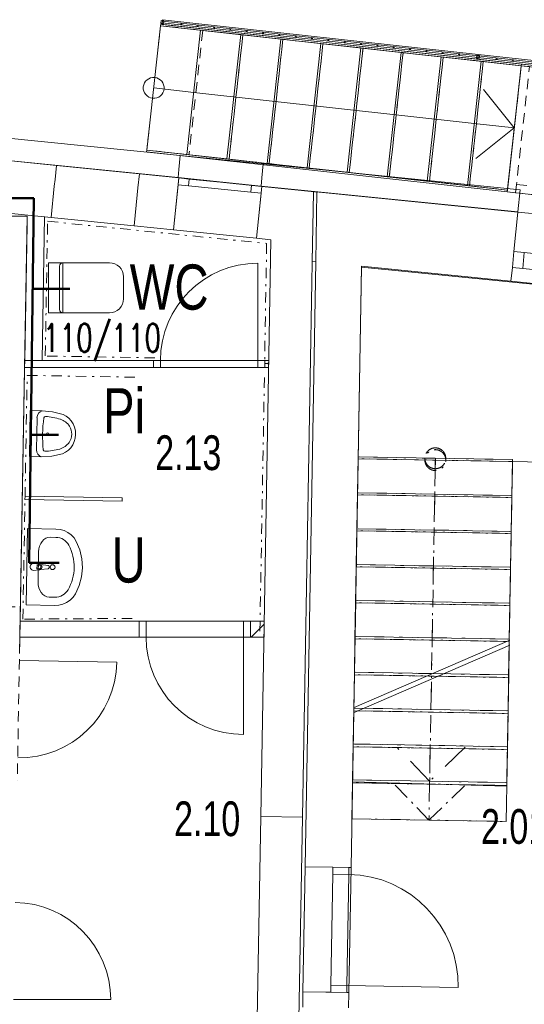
# Model space of a CAD drawing. Header units: millimetres. Extents: x 28262 to 240133, y -152087 to 56534.
# Tile 30 of 107: x 90241 to 93871, y -32359 to -25277. Entities that reach past the tile are written whole.
import ezdxf

# ---------------------------------------------------------------- set-up
doc = ezdxf.new("R2010")
doc.units = ezdxf.units.MM
doc.header["$MEASUREMENT"] = 0
for name, pattern in [('Čerchovaná', [450, 200, -117.5, 15, -117.5]), ('Čerchovaná M', [225, 125, -42.5, 15, -42.5]), ('Čerchovaná S', [175, 75, -42.5, 15, -42.5]), ('čárkovaná 3', [75, 50, -25]), ('Čárkovaná S', [125, 75, -50])]:
    doc.linetypes.add(name, pattern=pattern)
doc.layers.get('0').update_dxf_attribs({"lineweight": 9})
for name, color, linetype, lineweight in [('--KANAL', 6, 'Continuous', 50), ('--KANAL_POPIS', 7, 'Continuous', 25), ('--písmo', 7, 'Continuous', 25), ('--ZTI_popis', 5, 'Continuous', 35), ('2D prvky - obecné', 7, 'Continuous', 9), ('3D prvky model', 7, 'Continuous', 9), ('Interiér - schodiště', 7, 'Continuous', 9), ('Konstrukce - nosné', 7, 'Continuous', 9), ('Nové_0', 7, 'Continuous', 9), ('Nové_3D prvky model', 7, 'Continuous', 9), ('Nové_Interiér - nábytek', 9, 'Continuous', 9), ('Nové_Interiér - schodiště', 7, 'Continuous', 9), ('Nové_Konstrukce - nosné', 7, 'Continuous', 9), ('Nové_Kresby a obrázky', 9, 'Continuous', 9), ('Nové_Otvory – Dveře', 7, 'Continuous', 9), ('Nové_Otvory – Okna', 7, 'Continuous', 9), ('Nové_Výplně – Řezové', 7, 'Continuous', 9), ('Otvory – Dveře', 7, 'Continuous', 9)]:
    doc.layers.add(name, color=color, linetype=linetype, lineweight=lineweight)
doc.layers.add('NonPlottable_0', color=7, linetype='Continuous', lineweight=13, plot=False)
doc.styles.add('styl1', font='arial.ttf', dxfattribs={"width": 0.7, "height": 250})
doc.styles.add('styl7', font='romans.shx', dxfattribs={"width": 0.7, "height": 200})

msp = doc.modelspace()

# ---------------------------------------------------------------- linework, layer by layer
at = {"layer": '--KANAL'}
for p, q in [((88416.4, -26559.4), (90343.1, -26559.4)), ((90308.8, -29182.8), (90343.1, -26559.4)), ((90602.4, -27212.5), (90334.6, -27212.5)), ((90520.6, -28262.3), (90322.1, -28262.3)), ((90524.2, -29182.8), (90308.8, -29182.8))]:
    msp.add_line(p, q, dxfattribs=at)
at = {"linetype": 'Continuous'}
for p, q in [((92647.5, -30223.6), (93766.2, -29739.4)), ((92646.9, -30259.8), (93765.6, -29775.5)), ((93249.5, -29998.9), (93758, -30007.9)), ((93753.4, -30266.8), (92674.5, -30247.8)), ((93748.8, -30525.8), (92639, -30506.2)), ((93744.7, -30789), (92634.5, -30759.6))]:
    msp.add_line(p, q, dxfattribs=at)
at = {"layer": '2D prvky - obecné', "linetype": 'Continuous'}
for p, q in [((92354.2, -26517), (92345.4, -27017.3)), ((92379.2, -26515.7), (92370.4, -27017.3))]:
    msp.add_line(p, q, dxfattribs=at)
at = {"layer": '3D prvky model', "linetype": 'Continuous'}
for p, q in [((92699.8, -27055.7), (92675.5, -28434.7)), ((95095.5, -27296.1), (92699.8, -27055.7)), ((92675.5, -28434.7), (95074.7, -28479.8))]:
    msp.add_line(p, q, dxfattribs=at)
at = {"layer": 'Interiér - schodiště', "linetype": 'Čerchovaná M'}
for p, q in [((92675.5, -28434.6), (92670.9, -28693.5)), ((93785.3, -28454.1), (92675.5, -28434.6)), ((93230.4, -28444.3), (93225.8, -28703.3)), ((93230.4, -28444.3), (93225.8, -28703.3)), ((93780.8, -28713.1), (93785.3, -28454.1)), ((92670.9, -28693.5), (92666.4, -28952.5)), ((92670.9, -28693.5), (93780.8, -28713.1)), ((93780.8, -28713.1), (92670.9, -28693.5)), ((93225.8, -28703.3), (93189.4, -30775)), ((93225.8, -28703.3), (93189.4, -30775)), ((93776.2, -28972), (93780.8, -28713.1)), ((92666.4, -28952.5), (93776.2, -28972)), ((93776.2, -28972), (92666.4, -28952.5)), ((93771.6, -29231), (93776.2, -28972)), ((92661.8, -29211.4), (93771.6, -29231)), ((93771.6, -29231), (92661.8, -29211.4)), ((93767.1, -29489.9), (93771.6, -29231)), ((92657.2, -29470.4), (93767.1, -29489.9)), ((93767.1, -29489.9), (92657.2, -29470.4)), ((93762.5, -29748.9), (93767.1, -29489.9)), ((92652.7, -29729.4), (93762.5, -29748.9)), ((93762.5, -29748.9), (92652.7, -29729.4)), ((93758, -30007.9), (93762.5, -29748.9)), ((92648.1, -29988.3), (93758, -30007.9)), ((93758, -30007.9), (92648.1, -29988.3)), ((93753.4, -30266.8), (93758, -30007.9)), ((92643.6, -30247.3), (93753.4, -30266.8)), ((93753.4, -30266.8), (92643.6, -30247.3)), ((93748.8, -30525.8), (93753.4, -30266.8)), ((92639, -30506.2), (93748.8, -30525.8)), ((93748.8, -30525.8), (92639, -30506.2)), ((93744.3, -30784.7), (93748.8, -30525.8)), ((92634.4, -30765.2), (92629.9, -31024.2)), ((92634.4, -30765.2), (93744.3, -30784.7)), ((93744.3, -30784.7), (92634.4, -30765.2)), ((93184.8, -31033.9), (92939.2, -30779.6)), ((93184.8, -31033.9), (92939.2, -30779.6)), ((93189.4, -30775), (93184.8, -31033.9)), ((93189.4, -30775), (93184.8, -31033.9)), ((93439.2, -30788.4), (93184.8, -31033.9)), ((93439.2, -30788.4), (93184.8, -31033.9)), ((93739.7, -31043.7), (93744.3, -30784.7)), ((92629.9, -31024.2), (93739.7, -31043.7))]:
    msp.add_line(p, q, dxfattribs=at)
at = {"layer": 'Interiér - schodiště', "linetype": 'Čerchovaná'}
for p, q in [((92675.7, -28421.6), (92671.2, -28679.7)), ((93785.6, -28441.1), (92675.7, -28421.6)), ((93230.6, -28431.4), (93226.1, -28689.5)), ((93230.6, -28431.4), (93226.1, -28689.5)), ((93781, -28699.2), (93785.6, -28441.1)), ((92671.2, -28679.7), (92666.6, -28937.8)), ((92671.2, -28679.7), (93781, -28699.2)), ((93781, -28699.2), (92671.2, -28679.7)), ((93226.1, -28689.5), (93194.3, -30496.1)), ((93226.1, -28689.5), (93194.3, -30496.1)), ((93776.5, -28957.3), (93781, -28699.2)), ((92666.6, -28937.8), (93776.5, -28957.3)), ((93776.5, -28957.3), (92666.6, -28937.8)), ((93771.9, -29215.4), (93776.5, -28957.3)), ((92662.1, -29195.9), (93771.9, -29215.4)), ((93771.9, -29215.4), (92662.1, -29195.9)), ((93767.4, -29473.5), (93771.9, -29215.4)), ((92657.6, -29454), (93767.4, -29473.5)), ((93767.4, -29473.5), (92657.6, -29454)), ((93762.8, -29731.6), (93767.4, -29473.5)), ((92653, -29712.1), (93762.8, -29731.6)), ((93762.8, -29731.6), (92653, -29712.1)), ((93758.3, -29989.7), (93762.8, -29731.6)), ((92648.5, -29970.2), (93758.3, -29989.7)), ((93758.3, -29989.7), (92648.5, -29970.2)), ((93753.7, -30247.8), (93758.3, -29989.7)), ((92643.9, -30228.3), (93753.7, -30247.8)), ((93753.7, -30247.8), (92643.9, -30228.3)), ((93749.2, -30505.9), (93753.7, -30247.8)), ((92639.4, -30486.4), (93749.2, -30505.9)), ((93749.2, -30505.9), (92639.4, -30486.4)), ((93189.7, -30754.2), (92944.2, -30499.9)), ((93189.7, -30754.2), (92944.2, -30499.9)), ((93194.3, -30496.1), (93189.7, -30754.2)), ((93194.3, -30496.1), (93189.7, -30754.2)), ((93444.1, -30508.7), (93189.7, -30754.2)), ((93444.1, -30508.7), (93189.7, -30754.2)), ((93744.7, -30764), (93749.2, -30505.9)), ((92634.8, -30744.4), (93744.7, -30764))]:
    msp.add_line(p, q, dxfattribs=at)
at = {"layer": 'Interiér - schodiště', "linetype": 'Čerchovaná M'}
for start, end in [(0, 180), (0, 180), (180, 0), (180, 0)]:
    msp.add_arc((93230.4, -28444.3), 75, start, end, dxfattribs=at)
at = {"layer": 'Interiér - schodiště', "linetype": 'Čerchovaná'}
for start, end in [(0, 180), (0, 180), (180, 0), (180, 0)]:
    msp.add_arc((93230.6, -28431.4), 75, start, end, dxfattribs=at)
at = {"layer": 'Konstrukce - nosné', "linetype": 'Continuous'}
for p, q in [((90504.9, -26325.8), (89992.9, -26273.9)), ((90504.9, -26325.8), (90494.9, -26425.3)), ((91101.9, -26386.3), (91091.8, -26485.8)), ((91385.5, -26415), (91101.9, -26386.3)), ((90489.8, -26475), (90467.1, -26698.9)), ((90494.9, -26425.3), (90489.8, -26475)), ((91091.8, -26485.8), (91086.8, -26535.5)), ((92385.5, -26516.3), (91982.4, -26475.5)), ((91086.8, -26535.5), (91064.1, -26759.4)), ((93824.4, -26660.6), (92395.4, -26517.3)), ((89955.1, -26647), (90467.1, -26698.9)), ((93795.9, -26944.2), (93824.4, -26660.6)), ((91064.1, -26759.4), (91347.7, -26788.1)), ((91944.6, -26848.6), (92047.6, -26859)), ((92047.6, -26859), (91975.3, -31008.2)), ((92275.2, -31013.4), (92347.2, -26889.3)), ((93784.5, -27058.6), (93795.9, -26944.2)), ((92370.4, -27017.3), (92294.3, -31368.9)), ((92345.5, -27014.8), (92370.4, -27017.3)), ((92624.3, -31374.6), (92699.9, -27050.3)), ((92699.9, -27050.3), (93774.5, -27158.1)), ((93774.5, -27158.1), (93784.5, -27058.6)), ((91975.3, -31008.2), (92275.2, -31013.4)), ((92294.3, -31368.9), (92295, -31331.9)), ((92294.3, -31368.9), (92494.3, -31372.3)), ((92294.3, -31368.9), (92494.3, -31372.3)), ((92494.3, -31372.3), (92609.3, -31374.4)), ((92624.3, -31374.6), (92624.9, -31337.6)), ((92609.3, -31374.4), (92624.3, -31374.6))]:
    msp.add_line(p, q, dxfattribs=at)
at = {"layer": 'NonPlottable_0'}
for p, q in [((91395.7, -26253.8), (90003, -26113.3)), ((89987, -26272.5), (91379.6, -26413)), ((91385.6, -26353.3), (91395.7, -26253.8)), ((91992.6, -26314.1), (91982.6, -26413.6)), ((93840.4, -26500.5), (91992.6, -26314.1)), ((91379.6, -26413), (91385.6, -26353.3)), ((91982.6, -26413.6), (91976.6, -26473.3)), ((91976.6, -26473.3), (93824.4, -26659.7)), ((93824.4, -26659.7), (93840.4, -26500.5)), ((90295.1, -26691.1), (90180.1, -26689.1)), ((90239.7, -29836.1), (90295.1, -26691.1)), ((90276.8, -27728), (90275.9, -27778)), ((91203.6, -27728), (90276.8, -27728)), ((91203.6, -27778), (91203.6, -27728)), ((92003.6, -27728), (92003.6, -27778)), ((92032.5, -27728), (92003.6, -27728)), ((92031.6, -27778), (92032.5, -27728)), ((90275.9, -27778), (91203.6, -27778)), ((92003.6, -27778), (92031.6, -27778)), ((92675.5, -28434.6), (92670.9, -28693.5)), ((92675.7, -28421.6), (92671.2, -28679.7)), ((93785.3, -28454.1), (92675.5, -28434.6)), ((93785.6, -28441.1), (92675.7, -28421.6)), ((93780.8, -28713.1), (93785.3, -28454.1)), ((93781, -28699.2), (93785.6, -28441.1)), ((92671.2, -28679.7), (92666.6, -28937.8)), ((92671.2, -28679.7), (93781, -28699.2)), ((93781, -28699.2), (92671.2, -28679.7)), ((90279.2, -28703.6), (90278.8, -28728.6)), ((90278.8, -28728.6), (90978.7, -28740.9)), ((90979.1, -28715.9), (90279.2, -28703.6)), ((90978.7, -28740.9), (90979.1, -28715.9)), ((92670.9, -28693.5), (92666.4, -28952.5)), ((92670.9, -28693.5), (93780.8, -28713.1)), ((93780.8, -28713.1), (92670.9, -28693.5)), ((93776.2, -28972), (93780.8, -28713.1)), ((93776.5, -28957.3), (93781, -28699.2)), ((92666.4, -28952.5), (92661.8, -29211.4)), ((92666.6, -28937.8), (92662.1, -29195.9)), ((92666.4, -28952.5), (93776.2, -28972)), ((93776.2, -28972), (92666.4, -28952.5)), ((92666.6, -28937.8), (93776.5, -28957.3)), ((93776.5, -28957.3), (92666.6, -28937.8)), ((93771.9, -29215.4), (93776.5, -28957.3)), ((93771.6, -29231), (93776.2, -28972)), ((92661.8, -29211.4), (92657.2, -29470.4)), ((92662.1, -29195.9), (92657.6, -29454)), ((92661.8, -29211.4), (93771.6, -29231)), ((93771.6, -29231), (92661.8, -29211.4)), ((92662.1, -29195.9), (93771.9, -29215.4)), ((93771.9, -29215.4), (92662.1, -29195.9)), ((93767.1, -29489.9), (93771.6, -29231)), ((93767.4, -29473.5), (93771.9, -29215.4)), ((92657.6, -29454), (92653, -29712.1)), ((92657.6, -29454), (93767.4, -29473.5)), ((93767.4, -29473.5), (92657.6, -29454)), ((92657.2, -29470.4), (92652.7, -29729.4)), ((92657.2, -29470.4), (93767.1, -29489.9)), ((93767.1, -29489.9), (92657.2, -29470.4)), ((93762.5, -29748.9), (93767.1, -29489.9)), ((93762.8, -29731.6), (93767.4, -29473.5)), ((90243.8, -29603), (90241.8, -29718)), ((91099.9, -29603), (90243.8, -29603)), ((91099.9, -29718), (91099.9, -29603)), ((91999.6, -29603), (91899.9, -29603)), ((91899.9, -29603), (91899.9, -29718)), ((91999.6, -29718), (91999.6, -29603)), ((90241.8, -29718), (91099.9, -29718)), ((91899.9, -29718), (91999.6, -29718)), ((92652.7, -29729.4), (92648.1, -29988.3)), ((92653, -29712.1), (92648.5, -29970.2)), ((92652.7, -29729.4), (93762.5, -29748.9)), ((93762.5, -29748.9), (92652.7, -29729.4)), ((92653, -29712.1), (93762.8, -29731.6)), ((93762.8, -29731.6), (92653, -29712.1)), ((93758.3, -29989.7), (93762.8, -29731.6)), ((93758, -30007.9), (93762.5, -29748.9)), ((92648.1, -29988.3), (92643.6, -30247.3)), ((92648.5, -29970.2), (92643.9, -30228.3)), ((92648.1, -29988.3), (93758, -30007.9)), ((93758, -30007.9), (92648.1, -29988.3)), ((92648.5, -29970.2), (93758.3, -29989.7)), ((93758.3, -29989.7), (92648.5, -29970.2)), ((93753.4, -30266.8), (93758, -30007.9)), ((93753.7, -30247.8), (93758.3, -29989.7)), ((92643.9, -30228.3), (92639.4, -30486.4)), ((92643.9, -30228.3), (93753.7, -30247.8)), ((93753.7, -30247.8), (92643.9, -30228.3)), ((92643.6, -30247.3), (92639, -30506.2)), ((92643.6, -30247.3), (93753.4, -30266.8)), ((93753.4, -30266.8), (92643.6, -30247.3)), ((93748.8, -30525.8), (93753.4, -30266.8)), ((93749.2, -30505.9), (93753.7, -30247.8)), ((92639, -30506.2), (92634.4, -30765.2)), ((92639.4, -30486.4), (92634.8, -30744.4)), ((92639, -30506.2), (93748.8, -30525.8)), ((93748.8, -30525.8), (92639, -30506.2)), ((92639.4, -30486.4), (93749.2, -30505.9)), ((93749.2, -30505.9), (92639.4, -30486.4)), ((93744.7, -30764), (93749.2, -30505.9)), ((93744.3, -30784.7), (93748.8, -30525.8)), ((92634.4, -30765.2), (92629.9, -31024.2)), ((92634.4, -30765.2), (93744.3, -30784.7)), ((93744.3, -30784.7), (92634.4, -30765.2)), ((92634.8, -30744.4), (93744.7, -30764)), ((93739.7, -31043.7), (93744.3, -30784.7)), ((92629.9, -31024.2), (93739.7, -31043.7))]:
    msp.add_line(p, q, dxfattribs=at)
at = {"layer": 'Nové_0', "linetype": 'Continuous'}
for p, q in [((91269.2, -25276.8), (91265.3, -25311.5)), ((93539.4, -25526.3), (91269.2, -25276.8)), ((91258.4, -25283.1), (91256.2, -25303)), ((91256.2, -25303), (91276.1, -25305.2)), ((91278.3, -25285.3), (91258.4, -25283.1)), ((91265.3, -25311.5), (93535.5, -25561.1)), ((91267.9, -25288.2), (91266.6, -25300.1)), ((91267.9, -25288.2), (91266.6, -25300.1)), ((91266.6, -25300.1), (93536.8, -25549.7)), ((91266.6, -25300.1), (93536.8, -25549.7)), ((93538.1, -25537.8), (91267.9, -25288.2)), ((93538.1, -25537.8), (91267.9, -25288.2)), ((91276.1, -25305.2), (91278.3, -25285.3)), ((91398.5, -25308.6), (91410.5, -25309.9)), ((91403.9, -25315.2), (91405.2, -25303.3)), ((91515.9, -25321.5), (91527.9, -25322.8)), ((91521.2, -25328.1), (91522.6, -25316.2)), ((91633.3, -25334.4), (91645.3, -25335.7)), ((91638.6, -25341), (91640, -25329.1)), ((91750.7, -25347.3), (91762.7, -25348.6)), ((91756, -25353.9), (91757.3, -25342)), ((91868.1, -25360.2), (91880, -25361.5)), ((91873.4, -25366.8), (91874.7, -25354.9)), ((91985.5, -25373.1), (91997.4, -25374.4)), ((91990.8, -25379.7), (91992.1, -25367.8)), ((92102.9, -25386), (92114.8, -25387.3)), ((92108.2, -25392.6), (92109.5, -25380.7)), ((92220.3, -25398.9), (92232.2, -25400.2)), ((92225.6, -25405.6), (92226.9, -25393.6)), ((92337.7, -25411.8), (92349.6, -25413.1)), ((92343, -25418.5), (92344.3, -25406.5)), ((92460.4, -25431.4), (92461.7, -25419.4)), ((92455.1, -25424.7), (92467, -25426.1)), ((92572.5, -25437.6), (92584.4, -25439)), ((92577.8, -25444.3), (92579.1, -25432.3)), ((92689.9, -25450.6), (92701.8, -25451.9)), ((92695.2, -25457.2), (92696.5, -25445.2)), ((92807.3, -25463.5), (92819.2, -25464.8)), ((92812.6, -25470.1), (92813.9, -25458.2)), ((92924.6, -25476.4), (92936.6, -25477.7)), ((92930, -25483), (92931.3, -25471.1)), ((93042, -25489.3), (93054, -25490.6)), ((93047.3, -25495.9), (93048.7, -25484)), ((93159.4, -25502.2), (93171.4, -25503.5)), ((93164.7, -25508.8), (93166, -25496.9)), ((93276.8, -25515.1), (93288.7, -25516.4)), ((93282.1, -25521.7), (93283.4, -25509.8)), ((93394.2, -25528), (93406.1, -25529.3)), ((93399.5, -25534.6), (93400.8, -25522.7)), ((93528.6, -25532.7), (93526.4, -25552.6)), ((93526.4, -25552.6), (93546.3, -25554.8)), ((93548.5, -25534.9), (93528.6, -25532.7)), ((93539.4, -25526.3), (93535.5, -25561.1)), ((93535.5, -25561.1), (93539.4, -25526.3)), ((93535.5, -25561.1), (95147.2, -25740.9)), ((93538.1, -25537.8), (93536.8, -25549.7)), ((93538.1, -25537.8), (93536.8, -25549.7)), ((93536.8, -25549.7), (93538.1, -25537.8)), ((93536.8, -25549.7), (93538.1, -25537.8)), ((93536.8, -25549.7), (95148.5, -25729.5)), ((93536.8, -25549.7), (95148.5, -25729.5)), ((95149.8, -25717.5), (93538.1, -25537.8)), ((95149.8, -25717.5), (93538.1, -25537.8)), ((95151.1, -25706.1), (93539.4, -25526.3)), ((93546.3, -25554.8), (93548.5, -25534.9)), ((93678.4, -25559.5), (93666.5, -25558.1)), ((93673.1, -25552.8), (93671.8, -25564.8)), ((93788.2, -25565.7), (93786.9, -25577.6)), ((93793.5, -25572.3), (93781.6, -25571)), ((93747.9, -26514.3), (95047.7, -26658.5))]:
    msp.add_line(p, q, dxfattribs=at)
at = {"layer": 'Nové_0', "linetype": 'Čárkovaná S'}
for p, q in [((93848.4, -25607.9), (93747.9, -26514.3)), ((93807.5, -26521), (93908, -25614.5)), ((93908, -25614.5), (93848.4, -25607.9)), ((93807.5, -26521), (93814.1, -26461.3)), ((93814.1, -26461.3), (94983, -26590.9)), ((93747.9, -26514.3), (93807.5, -26521)), ((94976.4, -26650.5), (93807.5, -26521))]:
    msp.add_line(p, q, dxfattribs=at)
at = {"layer": 'Nové_3D prvky model', "linetype": 'Continuous'}
for p, q in [((93848.4, -25607.9), (93747.9, -26514.3)), ((93849.7, -25596), (93848.4, -25607.9)), ((95136.5, -25750.7), (93848.4, -25607.9)), ((93848.4, -25607.9), (95136.5, -25750.7)), ((95137.8, -25738.8), (93849.7, -25596)), ((93747.9, -26514.3), (95036, -26657.2))]:
    msp.add_line(p, q, dxfattribs=at)
at = {"layer": 'Nové_Interiér - nábytek', "linetype": 'Continuous'}
for p, q in [((90447.1, -27385.2), (90447.1, -27025.2)), ((90447.1, -27025.2), (90887.1, -27025.2)), ((90527.1, -27205.2), (90527.1, -27050.2)), ((90552.1, -27025.2), (90552.1, -27385.2)), ((90887.1, -27025.2), (90906.6, -27027.1)), ((90906.6, -27027.1), (90925.3, -27032.8)), ((90925.3, -27032.8), (90942.6, -27042.1)), ((90942.6, -27042.1), (90957.8, -27054.5)), ((90957.8, -27054.5), (90970.2, -27069.6)), ((90970.2, -27069.6), (90979.5, -27086.9)), ((90979.5, -27086.9), (90985.1, -27105.7)), ((90985.1, -27105.7), (90987.1, -27125.2)), ((90987.1, -27125.2), (90987.1, -27285.2)), ((90527.1, -27360.2), (90527.1, -27205.2)), ((90979.5, -27323.5), (90970.2, -27340.8)), ((90985.1, -27304.7), (90979.5, -27323.5)), ((90987.1, -27285.2), (90985.1, -27304.7)), ((90887.1, -27385.2), (90447.1, -27385.2)), ((90906.6, -27383.3), (90887.1, -27385.2)), ((90925.3, -27377.6), (90906.6, -27383.3)), ((90942.6, -27368.4), (90925.3, -27377.6)), ((90957.8, -27355.9), (90942.6, -27368.4)), ((90970.2, -27340.8), (90957.8, -27355.9)), ((90310.3, -28418.7), (90316.1, -28088.7)), ((90316.1, -28088.7), (90399.1, -28090.2)), ((90399.1, -28090.2), (90477.2, -28097.6)), ((90477.2, -28097.6), (90553.5, -28116.8)), ((90361.3, -28369.5), (90365.4, -28139.6)), ((90553.5, -28116.8), (90575.4, -28128.2)), ((90575.4, -28128.2), (90595.1, -28143.6)), ((90595.1, -28143.6), (90612.1, -28162.4)), ((90612.1, -28162.4), (90625.7, -28184.1)), ((90625.7, -28184.1), (90635.6, -28208)), ((90635.6, -28208), (90641.5, -28233.4)), ((90641.5, -28233.4), (90643.2, -28259.5)), ((90633.8, -28310.7), (90623.1, -28334.3)), ((90640.6, -28285.5), (90633.8, -28310.7)), ((90643.2, -28259.5), (90640.6, -28285.5)), ((90570.8, -28388.3), (90548.5, -28398.9)), ((90591.1, -28373.7), (90570.8, -28388.3)), ((90608.7, -28355.5), (90591.1, -28373.7)), ((90623.1, -28334.3), (90608.7, -28355.5)), ((90393.3, -28420.1), (90310.3, -28418.7)), ((90471.6, -28415.5), (90393.3, -28420.1)), ((90548.5, -28398.9), (90471.6, -28415.5)), ((90278.8, -28728.6), (90279.2, -28703.6)), ((90978.7, -28740.9), (90278.8, -28728.6)), ((90279.2, -28703.6), (90979.1, -28715.9)), ((90979.1, -28715.9), (90978.7, -28740.9)), ((90288.4, -29486.6), (90298.1, -28936.7)), ((90298.1, -28936.7), (90501.7, -28940.2)), ((90501.7, -28940.2), (90531.7, -28943.4)), ((90531.7, -28943.4), (90560.5, -28951.8)), ((90560.5, -28951.8), (90587.4, -28965.1)), ((90587.4, -28965.1), (90611.5, -28983)), ((90460, -28999.3), (90500.7, -29000)), ((90611.5, -28983), (90632, -29004.7)), ((90632, -29004.7), (90648.2, -29029.8)), ((90648.2, -29029.8), (90673.7, -29090)), ((90373.4, -29322), (90377.2, -29104.1)), ((90673.7, -29090), (90688.9, -29153.5)), ((90688.9, -29153.5), (90693.2, -29218.7)), ((90381.9, -29234.2), (90339.9, -29237.4)), ((90340.8, -29187.4), (90382.6, -29192.2)), ((90365.5, -29199.3), (90365, -29226.5)), ((90365, -29226.5), (90379.9, -29226.7)), ((90380.3, -29199.5), (90365.5, -29199.3)), ((90444.5, -29225.4), (90391.5, -29231.1)), ((90392.1, -29195.6), (90444.9, -29203.2)), ((90693.2, -29218.7), (90686.6, -29283.6)), ((90686.6, -29283.6), (90669.2, -29346.6)), ((90669.2, -29346.6), (90641.6, -29405.8)), ((90452.4, -29429.7), (90493.1, -29430.4)), ((90603.2, -29451.3), (90578.6, -29468.3)), ((90624.5, -29430.3), (90603.2, -29451.3)), ((90641.6, -29405.8), (90624.5, -29430.3)), ((90492, -29490.2), (90288.4, -29486.6)), ((90522.1, -29488), (90492, -29490.2)), ((90551.2, -29480.7), (90522.1, -29488)), ((90578.6, -29468.3), (90551.2, -29480.7))]:
    msp.add_line(p, q, dxfattribs=at)
msp.add_circle((90477.4, -29214.9), 17.5, dxfattribs=at)
for centre, radius, start, end in [((90552.1, -27050.2), 25, 90, 180), ((90552.1, -27360.2), 25, 180, 270), ((90340.3, -29212.4), 25, 88.99119, 268.99119), ((90380.1, -29213.1), 13.6, 268.99119, 88.99119), ((90380.4, -29213.1), 21.1, 274.1608, 301.76222), ((90380.4, -29213.1), 21.1, 56.22017, 83.82159), ((90380.4, -29213.1), 21.1, 301.76222, 56.22017), ((90443.3, -29214.3), 11.2, 276.13012, 81.85227)]:
    msp.add_arc(centre, radius, start, end, dxfattribs=at)
for centre, major_axis, ratio, start_param, end_param in [((90413.1, -28140.5), (0.9, 51.3), 0.93164, 0.221788, 1.570796), ((91156.1, -28268.5), (14.2, 805.9), 0.93164, 1.428537, 1.713056), ((90427.1, -28143.8), (0.2, 13.3), 0.93164, 0.085797, 1.387931), ((90389, -28695), (10, 565.8), 0.93164, 6.025138, 6.231302), ((90493.9, -28286.5), (2.5, 142.3), 0.93164, 5.375998, 6.001918), ((90515.7, -28257.3), (1.9, 106.5), 0.93164, 4.135515, 5.289263), ((90494.9, -28227.3), (2.5, 142.3), 0.93164, 3.42286, 4.04878), ((90409.1, -28370.4), (0.9, 51.3), 0.93164, 1.570796, 2.919805), ((90423.1, -28367.5), (0.2, 13.3), 0.93164, 1.753661, 3.055796), ((90404.5, -27815.3), (10, 565.8), 0.93164, 3.193476, 3.39964), ((90458.1, -29105.7), (1.9, 106.4), 0.759899, 0, 1.570796), ((90498.8, -29106.3), (-107.7, 1.9), 0.986413, 3.638567, 4.712389), ((90293.3, -29211.6), (-339.3, 6), 0.986413, 2.644618, 3.638567), ((90454.2, -29323.3), (1.9, 106.4), 0.759899, 1.570796, 3.141593), ((90495, -29324.1), (-107.7, 1.9), 0.986413, 1.570796, 2.644618)]:
    msp.add_ellipse(centre, major_axis=major_axis, ratio=ratio, start_param=start_param, end_param=end_param, dxfattribs=at)
msp.add_ellipse((90442.3, -28256.4), major_axis=(0.16, 9.26), ratio=0.93164, dxfattribs=at)
at = {"layer": 'Nové_Interiér - schodiště', "linetype": 'Continuous'}
for p, q in [((91254.3, -25320.3), (91155.1, -26214.8)), ((91255.6, -25308.3), (91254.3, -25320.3)), ((91254.3, -25320.3), (93848.4, -25607.9)), ((91542.5, -25352.2), (91254.3, -25320.3)), ((93849.7, -25596), (91255.6, -25308.3)), ((91443.3, -26246.8), (91542.5, -25352.2)), ((91542.5, -25352.2), (91443.3, -26246.8)), ((91830.7, -25384.2), (91542.5, -25352.2)), ((91731.6, -26278.7), (91830.7, -25384.2)), ((91830.7, -25384.2), (91731.6, -26278.7)), ((92119, -25416.1), (91830.7, -25384.2)), ((92019.8, -26310.7), (92119, -25416.1)), ((92119, -25416.1), (92019.8, -26310.7)), ((92407.2, -25448.1), (92119, -25416.1)), ((92308, -26342.6), (92407.2, -25448.1)), ((92695.4, -25480.1), (92407.2, -25448.1)), ((92596.3, -26374.6), (92695.4, -25480.1)), ((92695.4, -25480.1), (92596.3, -26374.6)), ((92983.7, -25512), (92695.4, -25480.1)), ((92884.5, -26406.5), (92983.7, -25512)), ((92983.7, -25512), (92884.5, -26406.5)), ((93271.9, -25544), (92983.7, -25512)), ((93172.7, -26438.5), (93271.9, -25544)), ((93271.9, -25544), (93172.7, -26438.5)), ((93560.2, -25575.9), (93271.9, -25544)), ((93461, -26470.5), (93560.2, -25575.9)), ((93560.2, -25575.9), (93461, -26470.5)), ((93848.4, -25607.9), (93560.2, -25575.9)), ((93749.2, -26502.4), (93848.4, -25607.9)), ((93848.4, -25607.9), (93849.7, -25596)), ((91204.7, -25767.5), (91492.9, -25799.5)), ((91492.9, -25799.5), (93510.6, -26023.2)), ((93577.9, -25779.1), (93798.8, -26055.2)), ((93510.6, -26023.2), (93798.8, -26055.2)), ((93798.8, -26055.2), (93522.8, -26276.1)), ((91155.1, -26214.8), (91153.8, -26226.7)), ((91153.8, -26226.7), (93747.9, -26514.3)), ((93749.2, -26502.4), (91155.1, -26214.8)), ((91155.1, -26214.8), (91443.3, -26246.8)), ((91443.3, -26246.8), (91731.6, -26278.7)), ((91731.6, -26278.7), (92019.8, -26310.7)), ((92019.8, -26310.7), (92308, -26342.6)), ((92308, -26342.6), (92596.3, -26374.6)), ((92596.3, -26374.6), (92884.5, -26406.5)), ((92884.5, -26406.5), (93172.7, -26438.5)), ((93172.7, -26438.5), (93461, -26470.5)), ((93461, -26470.5), (93749.2, -26502.4)), ((93747.9, -26514.3), (93749.2, -26502.4))]:
    msp.add_line(p, q, dxfattribs=at)
at = {"layer": 'Nové_Interiér - schodiště', "linetype": 'Čárkovaná S'}
for p, q in [((91557.6, -25353.9), (91458.4, -26248.4)), ((91845.9, -25385.9), (91557.6, -25353.9)), ((91746.7, -26280.4), (91845.9, -25385.9)), ((91845.9, -25385.9), (91746.7, -26280.4)), ((92134.1, -25417.8), (91845.9, -25385.9)), ((92034.9, -26312.3), (92134.1, -25417.8)), ((92134.1, -25417.8), (92034.9, -26312.3)), ((92422.3, -25449.8), (92134.1, -25417.8)), ((92323.1, -26344.3), (92422.3, -25449.8)), ((92422.3, -25449.8), (92323.1, -26344.3)), ((92710.6, -25481.7), (92422.3, -25449.8)), ((92611.4, -26376.3), (92710.6, -25481.7)), ((92710.6, -25481.7), (92611.4, -26376.3)), ((92998.8, -25513.7), (92710.6, -25481.7)), ((92899.6, -26408.2), (92998.8, -25513.7)), ((92998.8, -25513.7), (92899.6, -26408.2)), ((93287, -25545.7), (92998.8, -25513.7)), ((93187.8, -26440.2), (93287, -25545.7)), ((93287, -25545.7), (93187.8, -26440.2)), ((93575.3, -25577.6), (93287, -25545.7)), ((93476.1, -26472.1), (93575.3, -25577.6)), ((93575.3, -25577.6), (93476.1, -26472.1)), ((93848.4, -25607.9), (93575.3, -25577.6)), ((93749.2, -26502.4), (93848.4, -25607.9)), ((91458.4, -26248.4), (91746.7, -26280.4)), ((91746.7, -26280.4), (92034.9, -26312.3)), ((92034.9, -26312.3), (92323.1, -26344.3)), ((92323.1, -26344.3), (92611.4, -26376.3)), ((92611.4, -26376.3), (92899.6, -26408.2)), ((92899.6, -26408.2), (93187.8, -26440.2)), ((93187.8, -26440.2), (93476.1, -26472.1)), ((93476.1, -26472.1), (93749.2, -26502.4))]:
    msp.add_line(p, q, dxfattribs=at)
at = {"layer": 'Nové_Interiér - schodiště', "linetype": 'Continuous'}
for start, end in [(84.68203, 264.68203), (264.68203, 84.68203)]:
    msp.add_arc((91204.7, -25767.5), 75, start, end, dxfattribs=at)
at = {"layer": 'Nové_Konstrukce - nosné', "linetype": 'čárkovaná 3'}
for p, q in [((91232.2, -25519.1), (91254.3, -25320.3)), ((91254.3, -25320.3), (91502.8, -25347.8)), ((91155.1, -26214.8), (91177.1, -26016)), ((91403.6, -26242.3), (91155.1, -26214.8))]:
    msp.add_line(p, q, dxfattribs=at)
at = {"layer": 'Nové_Konstrukce - nosné', "linetype": 'Continuous'}
for p, q in [((91395.7, -26253.8), (90003, -26113.3)), ((89987, -26272.5), (91379.6, -26413)), ((91385.6, -26353.3), (91395.7, -26253.8)), ((91101.9, -26386.3), (90504.9, -26325.8)), ((91982.6, -26413.6), (91992.6, -26314.1)), ((93840.4, -26500.5), (91992.6, -26314.1)), ((91385.5, -26415), (91347.7, -26788.1)), ((91385.6, -26353.3), (91379.6, -26413)), ((91982.6, -26413.6), (91976.6, -26473.3)), ((91944.6, -26848.6), (91982.4, -26475.5)), ((91976.6, -26473.3), (93824.4, -26659.7)), ((93824.4, -26659.7), (93840.4, -26500.5)), ((90243.8, -29603), (90295.1, -26691.1)), ((90401.9, -27725.2), (90420, -26693.3)), ((90467.1, -26698.9), (91064.1, -26759.4)), ((90294, -26751.6), (90276.9, -27723)), ((91203.6, -27728), (90276.8, -27728)), ((91203.6, -27728), (91203.6, -27778)), ((92003.6, -27728), (92003.6, -27778)), ((92032.5, -27728), (92003.6, -27728)), ((90275.9, -27778), (91203.6, -27778)), ((92003.6, -27778), (92031.6, -27778)), ((91099.9, -29603), (90243.8, -29603)), ((91099.9, -29603), (91087.9, -29603)), ((91099.9, -29718), (91099.9, -29603)), ((91899.9, -29603), (91911.9, -29603)), ((91899.9, -29718), (91899.9, -29603)), ((91999.6, -29603), (91899.9, -29603)), ((90239.7, -29836.1), (90241.8, -29718)), ((90241.8, -29718), (91099.9, -29718)), ((91099.9, -29718), (91087.9, -29718)), ((91899.9, -29718), (91911.9, -29718)), ((91899.9, -29718), (91999.6, -29718)), ((92278.6, -32268.7), (92276.7, -32378.7)), ((92278.6, -32268.7), (92608.5, -32274.5)), ((92606.6, -32384.5), (92608.5, -32274.5))]:
    msp.add_line(p, q, dxfattribs=at)
at = {"layer": 'Nové_Kresby a obrázky', "linetype": 'Čerchovaná S'}
for p, q in [((90424.8, -27695.6), (90441.8, -26726.5)), ((90441.8, -26726.5), (92017.2, -26886.1)), ((92017.2, -26886.1), (92002.4, -27753.4)), ((91212.7, -27709.4), (90424.8, -27695.6)), ((90263.8, -29588.2), (90294.7, -27835)), ((90294.7, -27835), (91093.9, -27849)), ((91968.6, -29675.4), (92001.1, -27843.5)), ((91049.7, -29583.1), (90263.8, -29588.2))]:
    msp.add_line(p, q, dxfattribs=at)
at = {"layer": 'Nové_Kresby a obrázky', "linetype": 'Čárkovaná S'}
for p, q in [((90133, -29498.9), (90245.6, -29500.9)), ((90245.6, -29500.9), (90223.4, -30751))]:
    msp.add_line(p, q, dxfattribs=at)
at = {"layer": 'Nové_Otvory – Dveře', "linetype": 'Continuous'}
for p, q in [((93824.4, -26659.7), (93840.4, -26500.5)), ((93795.9, -26944.2), (93824.4, -26660.6)), ((93824.4, -26660.6), (94769.6, -26755.5)), ((93795.9, -26944.2), (93784.5, -27058.6)), ((93784.5, -27058.6), (93795.9, -26944.2)), ((93784.5, -27058.6), (93795.9, -26944.2)), ((93870.6, -26951.7), (93795.9, -26944.2)), ((93859.1, -27066.1), (93870.6, -26951.7)), ((94666.6, -27031.5), (93870.6, -26951.7)), ((91953.6, -27728), (91953.6, -27028)), ((93774.5, -27158.1), (93784.5, -27058.6)), ((93784.5, -27058.6), (93859.1, -27066.1)), ((93859.1, -27066.1), (94655.1, -27146)), ((93774.5, -27158.1), (94719.7, -27253)), ((91203.6, -27728), (92003.6, -27728)), ((91253.6, -27728), (91203.6, -27728)), ((91203.6, -27728), (91203.6, -27778)), ((91203.6, -27728), (91203.6, -27778)), ((91203.6, -27728), (91203.6, -27778)), ((91253.6, -27778), (91253.6, -27728)), ((92003.6, -27728), (91953.6, -27728)), ((91953.6, -27728), (91953.6, -27778)), ((92003.6, -27778), (92003.6, -27728)), ((92003.6, -27728), (92003.6, -27778)), ((92003.6, -27728), (92003.6, -27778)), ((91203.6, -27778), (92003.6, -27778)), ((91203.6, -27778), (91253.6, -27778)), ((91953.6, -27778), (92003.6, -27778)), ((91099.9, -29603), (91087.9, -29603)), ((91099.9, -29603), (91087.9, -29603)), ((91099.9, -29603), (91899.9, -29603)), ((91099.9, -29603), (91149.9, -29603)), ((91099.9, -29718), (91099.9, -29603)), ((91099.9, -29718), (91099.9, -29603)), ((91099.9, -29718), (91099.9, -29603)), ((91149.9, -29603), (91149.9, -29718)), ((91849.9, -29718), (91849.9, -29603)), ((91849.9, -29603), (91899.9, -29603)), ((91899.9, -29603), (91899.9, -29718)), ((91899.9, -29718), (91899.9, -29603)), ((91899.9, -29718), (91899.9, -29603)), ((91899.9, -29603), (91911.9, -29603)), ((91899.9, -29603), (91911.9, -29603)), ((91099.9, -29718), (91087.9, -29718)), ((91099.9, -29718), (91087.9, -29718)), ((91099.9, -29718), (91899.9, -29718)), ((91149.9, -29718), (91099.9, -29718)), ((91899.9, -29718), (91849.9, -29718)), ((91849.9, -29718), (91849.9, -30418)), ((91899.9, -29718), (91911.9, -29718)), ((91899.9, -29718), (91911.9, -29718)), ((90238.8, -29886.1), (90938.7, -29898.4)), ((92294.3, -31368.9), (92278.6, -32268.7)), ((92294.3, -31368.9), (92295, -31331.9)), ((92294.3, -31368.9), (92295, -31331.9)), ((92294.3, -31368.9), (92494.3, -31372.3)), ((92294.3, -31368.9), (92494.3, -31372.3)), ((92294.3, -31368.9), (92494.3, -31372.3)), ((92494.3, -31372.3), (92493.4, -31422.3)), ((92609.3, -31374.4), (92494.3, -31372.3)), ((92494.3, -31372.3), (92609.3, -31374.4)), ((92494.3, -31372.3), (92609.3, -31374.4)), ((92624.3, -31374.6), (92624.9, -31337.6)), ((92624.3, -31374.6), (92624.9, -31337.6)), ((92493.4, -31422.3), (92479.4, -32222.2)), ((92493.4, -31422.3), (92608.4, -31424.4)), ((92594.4, -32224.2), (92608.4, -31424.4)), ((92608.4, -31424.4), (92609.3, -31374.4)), ((92624.3, -31374.6), (92608.5, -32274.5)), ((92609.3, -31374.4), (92624.3, -31374.6)), ((92609.3, -31374.4), (92624.3, -31374.6)), ((92479.4, -32222.2), (92478.6, -32272.2)), ((92594.4, -32224.2), (92479.4, -32222.2)), ((92278.6, -32268.7), (92277.9, -32305.7)), ((92278.6, -32268.7), (92277.9, -32305.7)), ((92278.6, -32268.7), (92478.6, -32272.2)), ((92278.6, -32268.7), (92478.6, -32272.2)), ((92278.6, -32268.7), (92478.6, -32272.2)), ((92478.6, -32272.2), (92593.5, -32274.2)), ((92478.6, -32272.2), (92593.5, -32274.2)), ((92478.6, -32272.2), (92593.5, -32274.2)), ((92593.5, -32274.2), (92594.4, -32224.2)), ((92593.5, -32274.2), (92608.5, -32274.5)), ((92593.5, -32274.2), (92608.5, -32274.5)), ((92594.4, -32224.2), (93394.3, -32238.2)), ((92608.5, -32274.5), (92607.9, -32311.5)), ((92608.5, -32274.5), (92607.9, -32311.5)), ((90195.9, -32325.3), (90895.9, -32325.3))]:
    msp.add_line(p, q, dxfattribs=at)
for centre, radius, start, end in [((91953.6, -27728), 700, 90, 180), ((91849.9, -29718), 700, 180, 270), ((90238.8, -29886.1), 700, 268.99119, 358.99119), ((92594.4, -32224.2), 800, 358.99817, 88.99817), ((90195.9, -32325.3), 700, 0, 88.99119)]:
    msp.add_arc(centre, radius, start, end, dxfattribs=at)
at = {"layer": 'Nové_Otvory – Okna', "linetype": 'Continuous'}
for p, q in [((91385.6, -26353.3), (91395.7, -26253.8)), ((91992.6, -26314.1), (91395.7, -26253.8)), ((91982.6, -26413.6), (91992.6, -26314.1)), ((91385.6, -26353.3), (91379.6, -26413)), ((91976.6, -26473.3), (91379.6, -26413)), ((91385.5, -26415), (91380.4, -26464.7)), ((91385.5, -26415), (91380.4, -26464.7)), ((91982.4, -26475.5), (91385.5, -26415)), ((91385.5, -26415), (91460.1, -26422.6)), ((91982.6, -26413.6), (91976.6, -26473.3)), ((91380.4, -26464.7), (91347.7, -26788.1)), ((91455, -26472.3), (91380.4, -26464.7)), ((91460.1, -26422.6), (91455, -26472.3)), ((91902.8, -26517.7), (91455, -26472.3)), ((91460.1, -26422.6), (91907.8, -26467.9)), ((91902.8, -26517.7), (91907.8, -26467.9)), ((91907.8, -26467.9), (91982.4, -26475.5)), ((91982.4, -26475.5), (91977.4, -26525.2)), ((91982.4, -26475.5), (91977.4, -26525.2)), ((91977.4, -26525.2), (91902.8, -26517.7)), ((91977.4, -26525.2), (91944.6, -26848.6)), ((91944.6, -26848.6), (91347.7, -26788.1))]:
    msp.add_line(p, q, dxfattribs=at)
at = {"layer": 'Nové_Výplně – Řezové', "linetype": 'Continuous'}
for p, q in [((92003.6, -27750.4), (92032.1, -27750.4)), ((92024.6, -27750.4), (92032.2, -27742.8)), ((92024.6, -27750.4), (92032, -27757.8)), ((91906.3, -29718), (91999.6, -29624.7))]:
    msp.add_line(p, q, dxfattribs=at)
at = {"layer": 'Otvory – Dveře', "linetype": 'Continuous'}
for p, q in [((91975.3, -31008.2), (91949.9, -32463)), ((91975.3, -31008.2), (92275.2, -31013.4)), ((92275.2, -31013.4), (92249.9, -32468.2))]:
    msp.add_line(p, q, dxfattribs=at)

# ---------------------------------------------------------------- texts
at = {"layer": '--KANAL_POPIS', "style": 'styl7', "width": 0.7}
msp.add_text('110/110', height=200, dxfattribs=at).set_placement((90406.4, -27665.5))
at = {"layer": '--písmo', "style": 'styl1', "width": 0.7}
for s, p in [('2.13', (91215.6, -28516.2)), ('2.10', (91351.5, -31149.1)), ('2.01', (93559.3, -31204.7))]:
    msp.add_text(s, height=250, dxfattribs=at).set_placement(p)
at = {"layer": '--ZTI_popis', "style": 'styl1', "width": 0.75}
for s, p in [('WC', (91032.2, -27362.4)), ('Pi', (90840.1, -28252.6)), ('U', (90902, -29325.2))]:
    msp.add_text(s, height=325, dxfattribs=at).set_placement(p)

doc.saveas('drawing.dxf')
